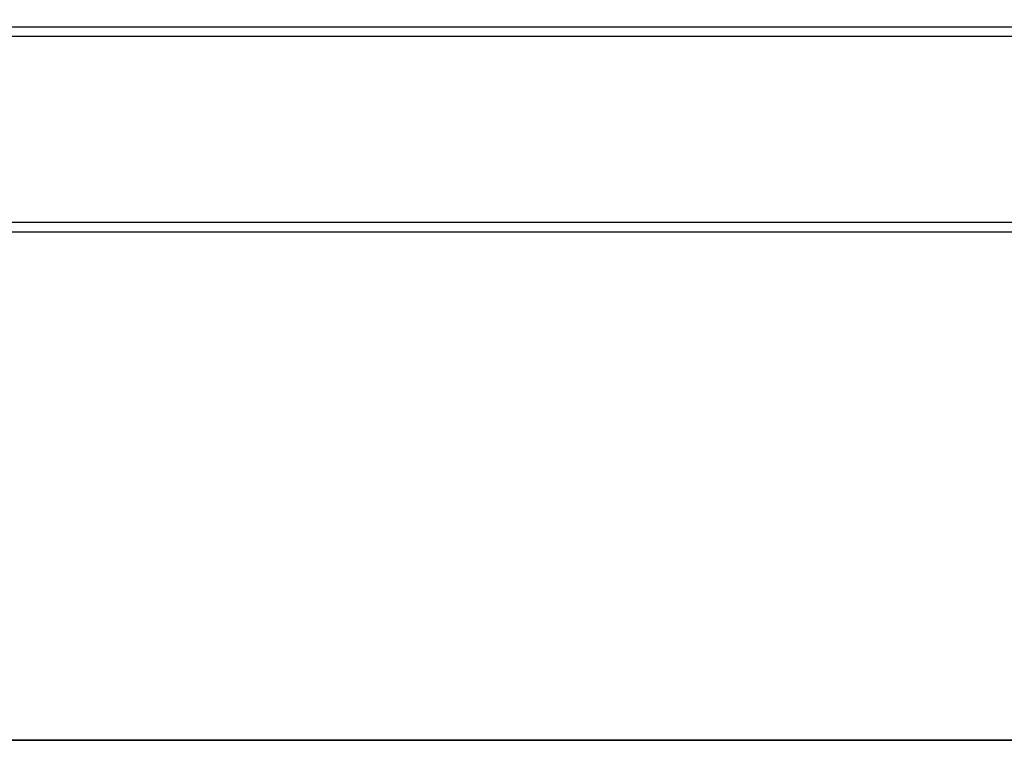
# Model space of a CAD drawing. Header units: millimetres. Extents: x 0 to 900, y -30 to 196.
# Tile 26 of 68: x 79 to 225, y -20 to 86. Entities that reach past the tile are written whole.
import ezdxf

# ---------------------------------------------------------------- set-up
doc = ezdxf.new("R2010")
doc.units = ezdxf.units.MM
doc.header["$MEASUREMENT"] = 0
doc.layers.add('Predefinito', color=5, linetype='Continuous')

# ---------------------------------------------------------------- blocks, each defined once
blk = doc.blocks.new('(#4957) MENSOLA_INTELIGENTE')
at = {"layer": 'Predefinito'}
for points in [[(2.04, 130.92), (450, 130.92)], [(872.62, 130.92), (27.38, 130.92)], [(78.78, 130.92), (78.63, 130.92)], [(78.78, 128.92), (78.66, 130.92)], [(78.78, 128.92), (78.66, 130.92)], [(821.22, 130.92), (78.78, 130.92)], [(78.78, 128.92), (78.78, 130.58)], [(2.04, 129.42), (450, 129.42)], [(872.62, 129.42), (27.38, 129.42)], [(78.78, 129.42), (78.63, 129.42)], [(821.22, 129.42), (78.78, 129.42)], [(78.78, 90.92), (78.78, 128.92)], [(78.78, 90.92), (78.78, 128.92)], [(78.78, 128.92), (821.22, 128.92)], [(78.78, 90.92), (78.78, 128.92)], [(78.78, 128.92), (821.22, 128.92)], [(78.78, 90.92), (78.78, 128.92)], [(78.78, 128.92), (78.78, 90.92)], [(78.78, 90.92), (78.78, 128.92)], [(78.78, 90.92), (78.78, 128.92)], [(821.22, 109.92), (78.78, 109.92)], [(821.22, 109.92), (78.78, 109.92)], [(78.66, 11.18), (78.78, 90.92)], [(78.66, 11.18), (78.78, 90.92)], [(821.22, 90.92), (78.78, 90.92)], [(78.78, 90.92), (821.22, 90.92)], [(821.22, 90.92), (78.78, 90.92)], [(898.4, 81.99), (1.6, 81.99)], [(898.4, 81.55), (1.6, 81.55)], [(2.89, 34.14), (450, 34.14)], [(897.07, 34.11), (2.93, 34.11)], [(450, 32.7), (2.89, 32.7)], [(897.07, 32.61), (2.93, 32.61)]]:
    blk.add_lwpolyline(points, dxfattribs=at)
at = {"layer": 'Predefinito', "extrusion": (0, 1, 0)}
for points in [[(-450, -76.84), (-1.72, -76.84)], [(-450, -75.41), (-1.72, -75.41)], [(-2.73, -105.9), (-450, -105.9)], [(-450, -104.46), (-2.73, -104.46)]]:
    blk.add_lwpolyline(points, dxfattribs=at)
at = {"layer": 'Predefinito', "extrusion": (1, 0, 0)}
for points in [[(129.82, -1.56), (129.82, -0.21)], [(128.92, -1.5), (128.92, 0)], [(109.92, -1.5), (109.92, 0)], [(90.92, -1.5), (90.92, 0)]]:
    blk.add_lwpolyline(points, dxfattribs=at)

msp = doc.modelspace()

# ---------------------------------------------------------------- block references
at = {"layer": 'Predefinito', "extrusion": (0, -1, 0)}
for p in [(0, 1061.54, 20.47), (0, 1741.54, 20.47), (0, 1401.54, 20.47), (0, 381.54, 20.47), (0, 721.54, 20.47)]:
    msp.add_blockref('(#4957) MENSOLA_INTELIGENTE', p, dxfattribs=at)

doc.saveas('drawing.dxf')
